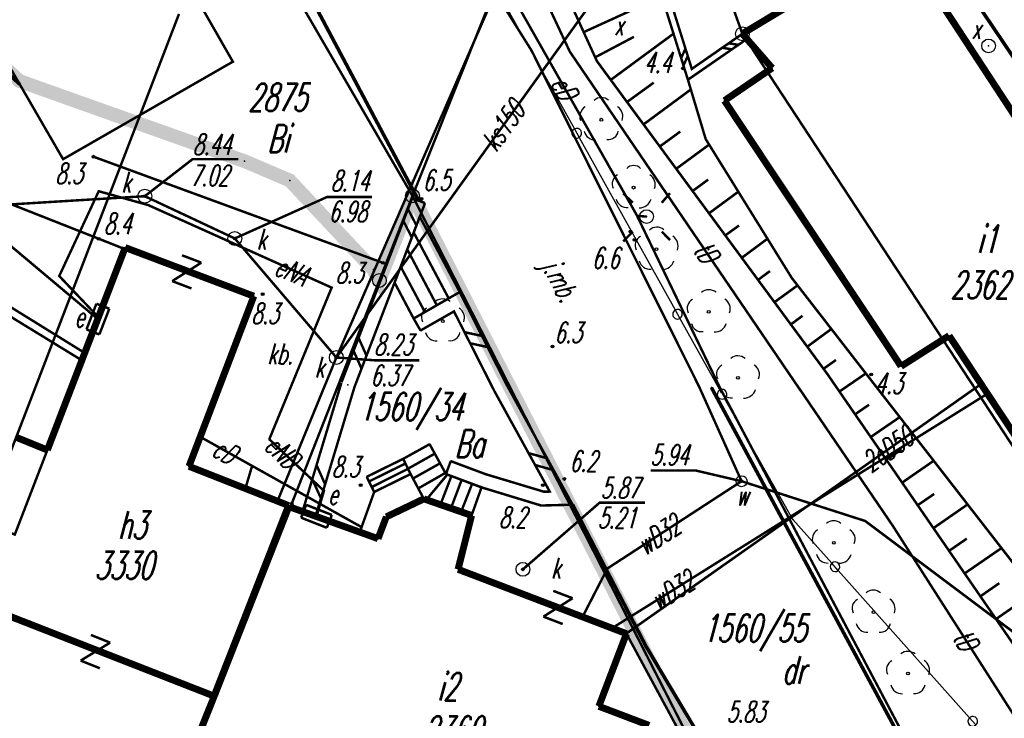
# Model space of a CAD drawing. Extents: x 6425777 to 6426103, y 6050596 to 6051176.
# Tile 9 of 72: x 6425856 to 6425892, y 6050733 to 6050758. Entities that reach past the tile are written whole.
import ezdxf

# ---------------------------------------------------------------- set-up
doc = ezdxf.new("R2010")
doc.units = 0
doc.header["$MEASUREMENT"] = 0
for name, pattern in [('BUR', [3, 2, -1]), ('GUZ', [1.5, 1, -0.5]), ('KOR', [4, 3, -1]), ('WRU', [1.5, 1, -0.5])]:
    doc.linetypes.add(name, pattern=pattern)
doc.layers.get('0').update_dxf_attribs({"linetype": 'CONTINUOUS'})
for name, color, linetype in [('202_punkt_graniczny', 7, 'CONTINUOUS'), ('203_punkt_graniczny', 7, 'CONTINUOUS'), ('210_oznaczenie_konturu_uzytku_gruntowego', 96, 'CONTINUOUS'), ('211_numer_dzialki_ewidencyjnej', 7, 'CONTINUOUS'), ('218_kontur_uzytku_gruntowego', 96, 'GUZ'), ('219_dzialka_ewidencyjna', 7, 'CONTINUOUS'), ('312_budynek_ewidencyjny', 7, 'CONTINUOUS'), ('312_oznaczenie_budynku_ewidencyjnego', 7, 'CONTINUOUS'), ('312_oznaczenie_budynku_ewidencyjnego_Atr124', 7, 'CONTINUOUS'), ('320_blok___kondygnacja_nadziemna', 7, 'CONTINUOUS'), ('346_Wiata__taras_odkryty_na_podporach___obrys', 7, 'WRU'), ('352_schody', 7, 'CONTINUOUS'), ('360_Fundament_obrys', 7, 'CONTINUOUS'), ('423_Schody_przy_drogach__chodnikach', 7, 'CONTINUOUS'), ('450_Sciana_oporowa_symb__krawedz', 7, 'CONTINUOUS'), ('450_Sciana_oporowa_symb__osiowy', 7, 'CONTINUOUS'), ('510_Podpora_jednoslupowa_symb__SEPOW', 7, 'CONTINUOUS'), ('820_Skarpa_nieumocniona', 7, 'CONTINUOUS'), ('823_Szczyt_skarpy_nieumocninej', 7, 'WRU'), ('824_Podnoze_skarpy_nieumocninej', 7, 'WRU'), ('991_Przehaczenie', 7, 'CONTINUOUS'), ('drzewo_lisciaste__punkt_', 96, 'CONTINUOUS'), ('GEO_KOM_kraweznik', 7, 'CONTINUOUS'), ('GEO_KOM_obszar_utwardzony', 7, 'KOR'), ('GEO_KOM_opis_nawierzchni', 7, 'CONTINUOUS'), ('GEO_KOM_sciana_oporowa', 7, 'CONTINUOUS'), ('GEO_KOM_szafa_elektroenergetyczna', 1, 'CONTINUOUS'), ('Granica_portu_morskiego', 141, 'BUR'), ('jezdnia__powierzchnia_', 7, 'KOR'), ('kraweznik__linia_', 7, 'CONTINUOUS'), ('latarnia__punkt_', 7, 'CONTINUOUS'), ('ogrodzenie_trwale__linia_', 7, 'CONTINUOUS'), ('przewod_cieplowniczy__linia_', 212, 'CONTINUOUS'), ('przewod_cieplowniczy__linia__Atr1', 212, 'CONTINUOUS'), ('przewod_elektroenergetyczny__linia_', 1, 'CONTINUOUS'), ('przewod_elektroenergetyczny__linia__Atr1', 1, 'CONTINUOUS'), ('przewod_kanalizacyjny__linia_', 36, 'CONTINUOUS'), ('przewod_kanalizacyjny__linia__Atr1', 36, 'CONTINUOUS'), ('przewod_niezidentyfikowany__linia_', 7, 'CONTINUOUS'), ('przewod_telekomunikacyjny__linia_', 30, 'CONTINUOUS'), ('przewod_telekomunikacyjny__linia__Atr1', 30, 'CONTINUOUS'), ('przewod_wodociagowy__linia_', 5, 'CONTINUOUS'), ('przewod_wodociagowy__linia__Atr1', 5, 'CONTINUOUS'), ('punkt_o_okreslonej_wysokosci__siec_kanalizacyjna_', 36, 'CONTINUOUS'), ('punkt_o_okreslonej_wysokosci__siec_kanalizacyjna__Atr2', 36, 'CONTINUOUS'), ('punkt_o_okreslonej_wysokosci__siec_kanalizacyjna__Atr3', 36, 'CONTINUOUS'), ('punkt_o_okreslonej_wysokosci__siec_wodociagowa_', 5, 'CONTINUOUS'), ('punkt_o_okreslonej_wysokosci__siec_wodociagowa__Atr2', 5, 'CONTINUOUS'), ('punkt_wysokosciowy_naturalny', 7, 'CONTINUOUS'), ('punkt_wysokosciowy_naturalny_Atr2', 7, 'CONTINUOUS'), ('szafa_elektroenergetyczna__punkt_', 1, 'CONTINUOUS'), ('wlaz___siec_niezidentyfikowana__powierzchnia__Atr17', 7, 'CONTINUOUS'), ('wlaz_okragly___siec_kanalizacyjna__punkt_', 7, 'CONTINUOUS'), ('wlaz_okragly___siec_kanalizacyjna__punkt__Atr17', 7, 'CONTINUOUS'), ('wlaz_okragly___siec_niezidentyfikowana__punkt_', 7, 'CONTINUOUS'), ('wlaz_okragly___siec_niezidentyfikowana__punkt__Atr17', 7, 'CONTINUOUS'), ('zasuwa___siec_wodociagowa__punkt_', 5, 'CONTINUOUS'), ('zasuwa___siec_wodociagowa__punkt__Atr17', 5, 'CONTINUOUS')]:
    doc.layers.add(name, color=color, linetype=linetype)
doc.styles.get("Standard").update_dxf_attribs({"font": 'simplex.shx', "width": 0.85})

# ---------------------------------------------------------------- blocks, each defined once
blk = doc.blocks.new('202')
at = {"color": 0, "linetype": 'Continuous'}
blk.add_circle((0, 0), 0.5, dxfattribs=at)
blk = doc.blocks.new('203')
at = {"color": 0, "linetype": 'Continuous'}
blk.add_circle((0, 0), 0.1, dxfattribs=at)
blk = doc.blocks.new('801')
at = {"color": 0, "linetype": 'Continuous'}
blk.add_circle((0, 0), 0.1, dxfattribs=at)

msp = doc.modelspace()

# ---------------------------------------------------------------- linework, layer by layer
at = {"color": 7}
msp.add_point((6425882.67, 6050757.42), dxfattribs=at)
for p in [(6425882.83, 6050757.23), (6425891.59, 6050756.98), (6425875.04, 6050756.8), (6425876.42, 6050756.77), (6425864.21, 6050756.41), (6425877.4, 6050756.43), (6425880.51, 6050756.17), (6425883.75, 6050756.18), (6425880.838, 6050756.149), (6425856.49, 6050755.59), (6425880.697, 6050755.756), (6425882.02, 6050755), (6425857.26, 6050754.26), (6425881.34, 6050753.61), (6425859.16, 6050752.97), (6425858.06, 6050752.88), (6425864.63, 6050752.81), (6425866.27, 6050752.11), (6425859.35, 6050751.72), (6425861.02, 6050751.54), (6425870.72, 6050751.55), (6425861.14, 6050751.22), (6425870.94, 6050751.38), (6425871.04, 6050751.44), (6425878.84, 6050750.86), (6425878.85, 6050750.83), (6425870.98, 6050750.8), (6425879.2, 6050750.8), (6425878.62, 6050750.26), (6425859.35, 6050750), (6425864.28, 6050750.01), (6425878.76, 6050749.96), (6425860.28, 6050749.63), (6425860.31, 6050749.68), (6425869.64, 6050749.13), (6425869.3, 6050748.88), (6425857.92, 6050748.65), (6425869.52, 6050748.49), (6425869.52, 6050748.49), (6425870.07, 6050748.41), (6425884.46, 6050748.58), (6425865.29, 6050747.99), (6425867.79, 6050748.23), (6425872.43, 6050748.07), (6425864.97, 6050747.92), (6425859.25, 6050747.25), (6425872.221, 6050747.369), (6425859.32, 6050747.09), (6425870.76, 6050747.11), (6425871.009, 6050746.677), (6425890.16, 6050746.49), (6425858.85, 6050745.86), (6425875.79, 6050746.1), (6425858.75, 6050745.59), (6425867.96, 6050745.7), (6425887.06, 6050745.23), (6425888.42, 6050745.38), (6425885.75, 6050745.1), (6425887.34, 6050745.08), (6425868.38, 6050744.71), (6425873.674, 6050744.505), (6425873.682, 6050744.489), (6425874.12, 6050744.73), (6425881.1, 6050744.65), (6425881.55, 6050744.61), (6425881.86, 6050744.6), (6425881.9, 6050744.43), (6425884.73, 6050744.58), (6425884.76, 6050744.53), (6425891.32, 6050744.74), (6425891.55, 6050744.39), (6425863.04, 6050742.82), (6425865.53, 6050742.74), (6425857.49, 6050742.35), (6425871.34, 6050742.56), (6425870.38, 6050742.03), (6425872.105, 6050741.948), (6425862.62, 6050741.76), (6425864.91, 6050741.78), (6425869.06, 6050741.38), (6425870.65, 6050741.48), (6425871.93, 6050741.48), (6425873.371, 6050741.474), (6425876.22, 6050741.3), (6425882.64, 6050741.22), (6425864.65, 6050740.91), (6425867.51, 6050740.87), (6425868.84, 6050741.08), (6425869.33, 6050740.83), (6425873.21, 6050741), (6425873.22, 6050741), (6425875.44, 6050741.08), (6425875.484, 6050740.839), (6425875.691, 6050740.845), (6425871.13, 6050740.58), (6425865.81, 6050740.46), (6425866.23, 6050740.34), (6425866.24, 6050740.3), (6425866.34, 6050740.4), (6425875.38, 6050740.34), (6425876.52, 6050740.37), (6425866.97, 6050740.04), (6425867.24, 6050739.95), (6425867.24, 6050739.94), (6425869.77, 6050739.93), (6425872.86, 6050739.98), (6425884.5, 6050739.83), (6425887.12, 6050739.78), (6425868.87, 6050739.56), (6425888.11, 6050739.62), (6425868.81, 6050739.38), (6425869.47, 6050739.14), (6425872.37, 6050738.03), (6425874.72, 6050738.03), (6425877.78, 6050738.06), (6425876.88, 6050736.31), (6425877.95, 6050735.9), (6425878.46, 6050735.7), (6425878.47, 6050735.7), (6425879.18, 6050735.24), (6425863.5, 6050733.35), (6425863.53, 6050733.44), (6425877.47, 6050733.07)]:
    msp.add_point(p)
at = {"layer": '202_punkt_graniczny', "color": 7}
for p in [(6425882.67, 6050757.42), (6425870.72, 6050751.55), (6425869.52, 6050748.49)]:
    msp.add_point(p, dxfattribs=at)
at = {"layer": '203_punkt_graniczny', "color": 7}
msp.add_point((6425866.34, 6050740.4), dxfattribs=at)
at = {"layer": '218_kontur_uzytku_gruntowego', "linetype": 'GUZ', "const_width": 0.09}
for points in [[(6425880.37, 6050763.83), (6425882.67, 6050757.42)], [(6425864.88, 6050761.6), (6425870.72, 6050751.55)], [(6425873.93, 6050759.59), (6425870.72, 6050751.55)], [(6425882.67, 6050757.42), (6425896.22, 6050736.77)], [(6425870.72, 6050751.55), (6425869.52, 6050748.49)], [(6425887.22, 6050719.19), (6425870.72, 6050751.55)], [(6425869.52, 6050748.49), (6425866.34, 6050740.4)], [(6425866.34, 6050740.4), (6425862.49, 6050730.83)]]:
    msp.add_lwpolyline(points, dxfattribs=at)
at = {"layer": '219_dzialka_ewidencyjna', "linetype": 'Continuous', "const_width": 0.09}
for points in [[(6425882.67, 6050757.42), (6425880.37, 6050763.83)], [(6425870.72, 6050751.55), (6425864.88, 6050761.6)], [(6425873.93, 6050759.59), (6425870.72, 6050751.55)], [(6425856.36, 6050742.81), (6425862.26, 6050758.14)], [(6425896.22, 6050736.77), (6425882.67, 6050757.42)], [(6425870.72, 6050751.55), (6425869.52, 6050748.49)], [(6425887.22, 6050719.19), (6425870.72, 6050751.55)], [(6425869.52, 6050748.49), (6425866.34, 6050740.4)], [(6425866.34, 6050740.4), (6425862.49, 6050730.83)]]:
    msp.add_lwpolyline(points, dxfattribs=at)
at = {"layer": '312_budynek_ewidencyjny', "linetype": 'Continuous', "const_width": 0.25}
for points in [[(6425882.67, 6050757.42), (6425888.35, 6050760.84)], [(6425888.35, 6050760.84), (6425901.5, 6050740.77)], [(6425883.75, 6050756.18), (6425882.67, 6050757.42)], [(6425882.02, 6050755), (6425883.75, 6050756.18)], [(6425888.42, 6050745.38), (6425882.02, 6050755)], [(6425857.49, 6050742.35), (6425860.31, 6050749.68)], [(6425860.31, 6050749.68), (6425864.97, 6050747.92)], [(6425864.97, 6050747.92), (6425862.62, 6050741.76)], [(6425890.16, 6050746.49), (6425888.42, 6050745.38)], [(6425896.34, 6050737.14), (6425890.16, 6050746.49)], [(6425856.36, 6050742.81), (6425857.49, 6050742.35)], [(6425862.62, 6050741.76), (6425866.23, 6050740.34)], [(6425869.77, 6050739.93), (6425871.13, 6050740.58)], [(6425871.13, 6050740.58), (6425872.86, 6050739.98)], [(6425863.5, 6050733.35), (6425866.24, 6050740.3)], [(6425866.23, 6050740.34), (6425863.53, 6050733.44)], [(6425866.24, 6050740.3), (6425869.47, 6050739.14)], [(6425869.47, 6050739.14), (6425869.77, 6050739.93)], [(6425872.86, 6050739.98), (6425872.37, 6050738.03)], [(6425872.37, 6050738.03), (6425878.47, 6050735.7)], [(6425863.53, 6050733.44), (6425855.85, 6050736.44)], [(6425878.47, 6050735.7), (6425877.47, 6050733.07)], [(6425862.49, 6050730.83), (6425863.5, 6050733.35)], [(6425877.47, 6050733.07), (6425879.29, 6050732.38)]]:
    msp.add_lwpolyline(points, dxfattribs=at)
at = {"layer": '320_blok___kondygnacja_nadziemna', "linetype": 'Continuous', "const_width": 0.09}
msp.add_lwpolyline([(6425856.36, 6050742.81), (6425857.49, 6050742.35), (6425856.31, 6050739.29), (6425855.17, 6050739.73)], close=True, dxfattribs=at)
at = {"layer": '346_Wiata__taras_odkryty_na_podporach___obrys', "linetype": 'WRU', "const_width": 0.09}
msp.add_lwpolyline([(6425878.47, 6050735.7), (6425882.74, 6050727.8), (6425882.44, 6050726.71)], dxfattribs=at)
at = {"layer": '352_schody', "linetype": 'Continuous', "const_width": 0.09}
for points in [[(6425871.34, 6050742.56), (6425870.38, 6050742.03)], [(6425870.55, 6050741.67), (6425871.53, 6050742.22)], [(6425871.93, 6050741.48), (6425871.34, 6050742.56)], [(6425870.38, 6050742.03), (6425869.06, 6050741.38)], [(6425869.14, 6050741.21), (6425870.46, 6050741.86)], [(6425870.65, 6050741.48), (6425870.38, 6050742.03)], [(6425870.74, 6050741.32), (6425871.72, 6050741.87)], [(6425869.24, 6050741.01), (6425870.56, 6050741.67)], [(6425870.93, 6050740.96), (6425871.91, 6050741.52)], [(6425869.06, 6050741.38), (6425869.33, 6050740.83)], [(6425869.33, 6050740.83), (6425870.65, 6050741.48)], [(6425870.65, 6050741.48), (6425871.13, 6050740.58)], [(6425871.22, 6050740.55), (6425871.98, 6050741.46)], [(6425871.73, 6050740.37), (6425872.13, 6050741.41)], [(6425873.22, 6050741), (6425871.93, 6050741.48)], [(6425872.11, 6050740.24), (6425872.5, 6050741.27)], [(6425868.81, 6050739.38), (6425869.33, 6050740.83)], [(6425872.48, 6050740.11), (6425872.88, 6050741.13)], [(6425872.86, 6050739.98), (6425873.22, 6050741)], [(6425871.13, 6050740.58), (6425872.86, 6050739.98)]]:
    msp.add_lwpolyline(points, dxfattribs=at)
at = {"layer": '360_Fundament_obrys', "linetype": 'Continuous', "const_width": 0.09}
msp.add_lwpolyline([(6425855.05, 6050758.07), (6425856.76, 6050759.03), (6425861.26, 6050761.57), (6425862.86, 6050758.77), (6425864.21, 6050756.41), (6425858.06, 6050752.88), (6425857.26, 6050754.26), (6425856.49, 6050755.59)], close=True, dxfattribs=at)
at = {"layer": '423_Schody_przy_drogach__chodnikach', "linetype": 'Continuous', "const_width": 0.09}
for points in [[(6425870.07, 6050748.41), (6425870.98, 6050750.8)], [(6425870.98, 6050750.8), (6425872.43, 6050748.07)], [(6425870.76, 6050750.23), (6425872.03, 6050747.84)], [(6425870.53, 6050749.61), (6425871.6, 6050747.59)], [(6425870.29, 6050748.99), (6425871.17, 6050747.34)], [(6425870.76, 6050747.11), (6425870.07, 6050748.41)], [(6425872.43, 6050748.07), (6425870.76, 6050747.11)]]:
    msp.add_lwpolyline(points, dxfattribs=at)
at = {"layer": '450_Sciana_oporowa_symb__krawedz', "linetype": 'Continuous', "const_width": 0.09}
for points in [[(6425870.76, 6050747.11), (6425872.43, 6050748.07), (6425874.12, 6050744.73)], [(6425871.009, 6050746.677), (6425872.221, 6050747.369), (6425873.674, 6050744.505)], [(6425870.76, 6050747.11), (6425871.009, 6050746.677)], [(6425872.603, 6050746.616), (6425873.235, 6050746.48)], [(6425872.806, 6050746.215), (6425873.438, 6050746.077)], [(6425874.12, 6050744.73), (6425876.52, 6050740.37), (6425875.38, 6050740.34), (6425873.21, 6050741), (6425871.93, 6050741.48)], [(6425873.682, 6050744.489), (6425875.691, 6050740.845), (6425875.484, 6050740.839), (6425873.371, 6050741.474), (6425872.105, 6050741.948)], [(6425874.922, 6050742.238), (6425875.595, 6050742.05)], [(6425872.105, 6050741.948), (6425871.93, 6050741.48)], [(6425875.16, 6050741.806), (6425875.83, 6050741.623)]]:
    msp.add_lwpolyline(points, dxfattribs=at)
at = {"layer": '450_Sciana_oporowa_symb__osiowy', "linetype": 'Continuous', "const_width": 0.09}
for points in [[(6425868.146, 6050744.799), (6425870.707, 6050751.469)], [(6425868.613, 6050744.621), (6425871.173, 6050751.291)], [(6425870.707, 6050751.469), (6425871.173, 6050751.291)], [(6425870.555, 6050751.074), (6425870.862, 6050750.48)], [(6425870.39, 6050750.644), (6425870.695, 6050750.044)], [(6425868.765, 6050746.412), (6425869.052, 6050745.764)], [(6425868.584, 6050745.941), (6425868.873, 6050745.296)], [(6425866.731, 6050740.112), (6425868.141, 6050744.782)], [(6425867.209, 6050739.968), (6425868.619, 6050744.638)], [(6425867.242, 6050741.805), (6425867.553, 6050741.106)], [(6425867.087, 6050741.291), (6425867.401, 6050740.603)], [(6425866.731, 6050740.112), (6425867.209, 6050739.968)]]:
    msp.add_lwpolyline(points, dxfattribs=at)
at = {"layer": '510_Podpora_jednoslupowa_symb__SEPOW', "linetype": 'Continuous'}
msp.add_circle((6425879.2, 6050750.8), 0.25, dxfattribs=at)
at = {"layer": '510_Podpora_jednoslupowa_symb__SEPOW', "color": 7}
msp.add_point((6425879.2, 6050750.8), dxfattribs=at)
at = {"layer": '820_Skarpa_nieumocniona', "linetype": 'Continuous', "const_width": 0.09}
for points in [[(6425876.92, 6050757.48), (6425879.753, 6050758.771)], [(6425877.34, 6050756.57), (6425878.74, 6050757.31)], [(6425877.9, 6050755.75), (6425880.175, 6050757.423)], [(6425878.49, 6050754.95), (6425879.456, 6050755.65)], [(6425879.09, 6050754.14), (6425880.803, 6050755.404)], [(6425879.68, 6050753.34), (6425880.42, 6050753.88)], [(6425880.27, 6050752.53), (6425881.47, 6050753.41)], [(6425880.87, 6050751.73), (6425881.43, 6050752.14)], [(6425881.46, 6050750.92), (6425882.52, 6050751.7)], [(6425882.05, 6050750.12), (6425882.55, 6050750.48)], [(6425882.65, 6050749.31), (6425883.58, 6050750)], [(6425883.24, 6050748.51), (6425883.67, 6050748.83)], [(6425883.83, 6050747.7), (6425884.67, 6050748.31)], [(6425884.43, 6050746.9), (6425884.85, 6050747.21)], [(6425885.02, 6050746.09), (6425885.89, 6050746.73)], [(6425885.61, 6050745.29), (6425886.06, 6050745.61)], [(6425886.19, 6050744.47), (6425887.14, 6050745.12)], [(6425886.75, 6050743.64), (6425887.26, 6050743.99)], [(6425887.32, 6050742.82), (6425888.37, 6050743.54)], [(6425887.89, 6050742), (6425888.44, 6050742.37)], [(6425888.46, 6050741.17), (6425889.6, 6050741.96)], [(6425889.02, 6050740.35), (6425889.62, 6050740.76)], [(6425889.59, 6050739.52), (6425890.83, 6050740.38)], [(6425890.16, 6050738.7), (6425890.8, 6050739.14)], [(6425890.72, 6050737.88), (6425892.06, 6050738.8)], [(6425891.29, 6050737.05), (6425891.98, 6050737.53)], [(6425891.86, 6050736.23), (6425893.29, 6050737.22)]]:
    msp.add_lwpolyline(points, dxfattribs=at)
at = {"layer": '823_Szczyt_skarpy_nieumocninej', "linetype": 'WRU', "const_width": 0.09}
msp.add_lwpolyline([(6425904.25, 6050720.94), (6425904.21, 6050723.44), (6425903.43, 6050724.86), (6425897.81, 6050730.58), (6425894.05, 6050733.05), (6425885.75, 6050745.1), (6425877.4, 6050756.43), (6425872.61, 6050766.93)], dxfattribs=at)
at = {"layer": '824_Podnoze_skarpy_nieumocninej', "linetype": 'WRU', "const_width": 0.09}
msp.add_lwpolyline([(6425904.25, 6050720.94), (6425905, 6050723.64), (6425904.52, 6050725.69), (6425899, 6050731.71), (6425894.95, 6050735.08), (6425887.06, 6050745.23), (6425884.46, 6050748.58), (6425881.34, 6050753.61), (6425880.697, 6050755.756), (6425877.409, 6050766.251), (6425875.758, 6050765.691), (6425875.296, 6050767.056), (6425876.816, 6050767.57), (6425875.89, 6050770.23), (6425875.15, 6050770.34), (6425870.88, 6050780.51), (6425870.33, 6050782.96)], dxfattribs=at)
at = {"layer": '991_Przehaczenie', "linetype": 'Continuous', "const_width": 0.09}
for points in [[(6425862.368, 6050749.401), (6425863.068, 6050749.134)], [(6425862.012, 6050748.466), (6425863.068, 6050749.134)], [(6425862.012, 6050748.466), (6425862.712, 6050748.199)], [(6425875.818, 6050737.251), (6425876.519, 6050736.983)], [(6425875.461, 6050736.317), (6425876.519, 6050736.983)], [(6425875.461, 6050736.317), (6425876.162, 6050736.049)], [(6425859.067, 6050735.653), (6425859.764, 6050735.375)], [(6425858.696, 6050734.725), (6425859.764, 6050735.375)], [(6425858.696, 6050734.725), (6425859.393, 6050734.447)]]:
    msp.add_lwpolyline(points, dxfattribs=at)
at = {"layer": 'drzewo_lisciaste__punkt_', "linetype": 'Continuous'}
for centre in [(6425877.56, 6050754.31), (6425878.73, 6050751.85), (6425879.56, 6050749.62), (6425881.45, 6050747.35), (6425871.82, 6050747.02), (6425882.51, 6050744.96), (6425885.98, 6050738.99), (6425887.42, 6050736.48), (6425888.67, 6050734.26)]:
    msp.add_circle(centre, 0.05, dxfattribs=at)
for centre, radius, start, end in [((6425877.564, 6050754.722), 0.388, 48.5688, 132.2279), ((6425877.207, 6050754.423), 0.429, 123.6438, 199.6826), ((6425877.921, 6050754.429), 0.419, 339.0715, 56.819), ((6425877.357, 6050754.009), 0.438, 195.2461, 270.24), ((6425877.813, 6050753.953), 0.363, 261.9182, 350.9824), ((6425878.731, 6050752.302), 0.348, 43.9967, 136.2439), ((6425878.332, 6050751.989), 0.378, 120.0723, 205.5923), ((6425879.11, 6050751.961), 0.404, 339.1588, 59.6414), ((6425878.502, 6050751.543), 0.418, 195.2519, 273.7048), ((6425878.946, 6050751.552), 0.432, 267.9978, 343.9574), ((6425879.569, 6050750.044), 0.376, 47.9477, 134.0797), ((6425879.142, 6050749.768), 0.356, 118.0516, 208.1641), ((6425879.922, 6050749.733), 0.42, 339.7705, 57.4001), ((6425879.333, 6050749.304), 0.411, 194.0537, 273.7105), ((6425879.769, 6050749.323), 0.437, 268.8938, 344.099), ((6425881.455, 6050747.705), 0.445, 53.6584, 127.4205), ((6425871.816, 6050747.383), 0.437, 52.1257, 127.0805), ((6425881.037, 6050747.477), 0.368, 117.2975, 204.8914), ((6425881.814, 6050747.463), 0.418, 339.6951, 57.6257), ((6425871.426, 6050747.157), 0.383, 120.5696, 205.1431), ((6425872.201, 6050747.135), 0.402, 338.5957, 59.521), ((6425881.194, 6050747.011), 0.376, 191.7664, 278.0911), ((6425881.683, 6050747.041), 0.414, 265.6418, 344.7845), ((6425871.575, 6050746.699), 0.397, 193.9943, 276.232), ((6425872.079, 6050746.67), 0.365, 261.1925, 349.7832), ((6425882.503, 6050745.367), 0.394, 47.8787, 130.5573), ((6425882.094, 6050745.097), 0.361, 117.5148, 206.4908), ((6425882.889, 6050745.084), 0.401, 337.4874, 58.5587), ((6425882.278, 6050744.638), 0.404, 193.4614, 274.3833), ((6425882.72, 6050744.67), 0.442, 268.8259, 343.2167), ((6425885.975, 6050739.399), 0.391, 47.9209, 131.0364), ((6425885.602, 6050739.124), 0.399, 122.2383, 203.7413), ((6425886.37, 6050739.12), 0.389, 336.1304, 59.5074), ((6425885.767, 6050738.687), 0.43, 195.2343, 271.6385), ((6425886.182, 6050738.701), 0.448, 269.9233, 343.3339), ((6425887.412, 6050736.899), 0.381, 46.5992, 131.6648), ((6425887, 6050736.616), 0.358, 117.0052, 206.6773), ((6425887.75, 6050736.588), 0.452, 341.853, 54.2502), ((6425887.188, 6050736.168), 0.412, 194.7881, 274.2914), ((6425887.648, 6050736.145), 0.395, 266.0001, 348.5272), ((6425888.669, 6050734.641), 0.419, 50.9402, 128.9121), ((6425888.276, 6050734.385), 0.386, 119.649, 203.5365), ((6425889.028, 6050734.37), 0.425, 340.3876, 57.1617), ((6425888.462, 6050733.955), 0.431, 194.8873, 270.991), ((6425888.903, 6050733.931), 0.397, 265.3427, 347.4993)]:
    msp.add_arc(centre, radius, start, end, dxfattribs=at)
at = {"layer": 'GEO_KOM_kraweznik', "linetype": 'Continuous', "const_width": 0.13}
for points in [[(6425875.91, 6050770.17), (6425880.01, 6050778.59), (6425881.35, 6050776.04), (6425886.61, 6050766.41), (6425890.97, 6050758.82), (6425896.17, 6050751.11), (6425904.284, 6050740.315), (6425911.904, 6050731.779), (6425921.007, 6050722.752), (6425925.716, 6050718.479), (6425929.57, 6050715.46)], [(6425879.18, 6050735.24), (6425876.52, 6050740.37)]]:
    msp.add_lwpolyline(points, dxfattribs=at)
at = {"layer": 'GEO_KOM_obszar_utwardzony', "linetype": 'KOR', "const_width": 0.09}
for points in [[(6425906.171, 6050724.943), (6425896.34, 6050737.14), (6425901.5, 6050740.77), (6425888.35, 6050760.84), (6425882.67, 6050757.42), (6425880.838, 6050756.149), (6425878.225, 6050764.487), (6425879.789, 6050765.048), (6425879.439, 6050766.024), (6425878.653, 6050768.193), (6425877.687, 6050767.865), (6425876.816, 6050767.57), (6425875.91, 6050770.17), (6425880.01, 6050778.59), (6425881.35, 6050776.04), (6425886.61, 6050766.41), (6425890.97, 6050758.82), (6425896.17, 6050751.11), (6425904.284, 6050740.315), (6425911.904, 6050731.779)], [(6425929.57, 6050715.46), (6425925.716, 6050718.479), (6425921.007, 6050722.752), (6425911.904, 6050731.779), (6425904.284, 6050740.315), (6425896.17, 6050751.11), (6425890.97, 6050758.82), (6425886.61, 6050766.41), (6425889.66, 6050768.2), (6425894, 6050760.68), (6425899.14, 6050753.05), (6425907.273, 6050742.258), (6425914.778, 6050733.883), (6425923.49, 6050725.31), (6425930.806, 6050718.51)]]:
    msp.add_lwpolyline(points, dxfattribs=at)
at = {"layer": 'GEO_KOM_sciana_oporowa', "linetype": 'Continuous', "const_width": 0.09}
msp.add_lwpolyline([(6425882.67, 6050757.42), (6425882.83, 6050757.23), (6425880.697, 6050755.756), (6425877.409, 6050766.251), (6425877.647, 6050766.332), (6425880.838, 6050756.149)], close=True, dxfattribs=at)
for points in [[(6425880.838, 6050756.149), (6425882.67, 6050757.42)], [(6425880.61, 6050756.877), (6425880.45, 6050756.545)], [(6425881.942, 6050756.915), (6425882.29, 6050756.857)], [(6425882.172, 6050757.075), (6425882.529, 6050757.022)], [(6425880.693, 6050756.612), (6425880.535, 6050756.275)]]:
    msp.add_lwpolyline(points, dxfattribs=at)
at = {"layer": 'Granica_portu_morskiego', "linetype": 'BUR', "const_width": 0.5}
msp.add_lwpolyline([(6426002.28, 6050673.46), (6425992.7, 6050678.85), (6425958.14, 6050698.28), (6425954.42, 6050692.34), (6425933.72, 6050700.62), (6425887.22, 6050719.19), (6425870.72, 6050751.55), (6425869.52, 6050748.49), (6425869.3, 6050748.88), (6425866.27, 6050752.11), (6425864.63, 6050752.81), (6425856.48, 6050755.71), (6425855.02, 6050757.05), (6425848.58, 6050765.58), (6425847.15, 6050766.98), (6425845.38, 6050768), (6425842.66, 6050768.45), (6425841.64, 6050768.34), (6425840.39, 6050767.98), (6425838.9, 6050767.22), (6425838.02, 6050766.38), (6425836.74, 6050764.69), (6425836.623, 6050764.501)], dxfattribs=at)
at = {"layer": 'jezdnia__powierzchnia_', "linetype": 'KOR', "const_width": 0.09}
for points in [[(6425859.16, 6050752.97), (6425869.64, 6050749.13)], [(6425860.28, 6050749.63), (6425859.35, 6050750), (6425853.59, 6050752.27), (6425851.19, 6050746.24), (6425850.76, 6050745.15)]]:
    msp.add_lwpolyline(points, dxfattribs=at)
at = {"layer": 'kraweznik__linia_', "linetype": 'Continuous', "const_width": 0.13}
for points in [[(6425861.56, 6050766.73), (6425863.96, 6050764.14), (6425866.86, 6050759.06), (6425870.94, 6050751.38)], [(6425855.12, 6050757.03), (6425855.64, 6050756.39), (6425856.49, 6050755.59)], [(6425881.55, 6050744.61), (6425889.49, 6050729.89)], [(6425879.18, 6050735.24), (6425883.9, 6050727.31)]]:
    msp.add_lwpolyline(points, dxfattribs=at)
at = {"layer": 'latarnia__punkt_', "linetype": 'Continuous', "const_width": 0.09}
for points in [[(6425878.349, 6050751.646), (6425878.699, 6050751.301)], [(6425880.047, 6050751.648), (6425879.75, 6050751.303)], [(6425878.699, 6050750.255), (6425878.352, 6050749.902)], [(6425879.753, 6050750.255), (6425880.05, 6050749.95)]]:
    msp.add_lwpolyline(points, dxfattribs=at)
at = {"layer": 'latarnia__punkt_', "color": 7}
msp.add_point((6425879.2, 6050750.8), dxfattribs=at)
at = {"layer": 'ogrodzenie_trwale__linia_', "linetype": 'Continuous'}
for points in [[(6425873.78, 6050759.01), (6425876.585, 6050753.973), (6425876.585, 6050753.973, 1), (6425876.756, 6050753.667, 1), (6425876.585, 6050753.973), (6425876.756, 6050753.667), (6425880.235, 6050747.42), (6425880.235, 6050747.42, 1), (6425880.405, 6050747.115, 1), (6425880.235, 6050747.42), (6425880.405, 6050747.115), (6425881.9, 6050744.43)], [(6425891.134, 6050732.396, 1), (6425890.901, 6050732.657, 1), (6425891.134, 6050732.396), (6425890.901, 6050732.657), (6425886.141, 6050737.992), (6425886.141, 6050737.992, 1), (6425885.908, 6050738.253, 1), (6425886.141, 6050737.992), (6425885.908, 6050738.253), (6425884.5, 6050739.83), (6425884.5, 6050739.83), (6425882.022, 6050744.214), (6425882.022, 6050744.214, 1), (6425881.85, 6050744.519, 1), (6425882.022, 6050744.214)]]:
    msp.add_lwpolyline(points, format="xyb", dxfattribs=at)
at = {"layer": 'przewod_cieplowniczy__linia_', "linetype": 'Continuous', "const_width": 0.09}
for points in [[(6425878.46, 6050735.7), (6425891.32, 6050744.74)], [(6425863.04, 6050742.82), (6425868.87, 6050739.56)], [(6425864.91, 6050741.78), (6425864.65, 6050740.91)]]:
    msp.add_lwpolyline(points, dxfattribs=at)
at = {"layer": 'przewod_elektroenergetyczny__linia_', "linetype": 'Continuous', "const_width": 0.09}
for points in [[(6425869.59, 6050768.76), (6425868.81, 6050768.55), (6425874.14, 6050759.14), (6425878.84, 6050750.86), (6425881.86, 6050744.6), (6425889.34, 6050730.46), (6425893.73, 6050727.46)], [(6425859.32, 6050747.09), (6425853.16, 6050752.26), (6425843.8, 6050756.46), (6425840.96, 6050757.84), (6425840.611, 6050757.372)], [(6425859.25, 6050747.25), (6425857.92, 6050748.65), (6425859.35, 6050751.72), (6425861.14, 6050751.22), (6425867.79, 6050748.23), (6425865.53, 6050742.74)], [(6425878.85, 6050750.83), (6425879.2, 6050750.8)], [(6425865.53, 6050742.74), (6425867.51, 6050740.87), (6425867.24, 6050739.94)]]:
    msp.add_lwpolyline(points, dxfattribs=at)
at = {"layer": 'przewod_kanalizacyjny__linia_', "linetype": 'Continuous', "const_width": 0.09}
for points in [[(6425865.81, 6050740.46), (6425867.96, 6050745.7), (6425886.34, 6050787.84)], [(6425867.96, 6050745.7), (6425878, 6050759.65), (6425879.19, 6050768.15)], [(6425867.96, 6050745.7), (6425864.28, 6050750.01), (6425861.02, 6050751.54), (6425846, 6050750.62)]]:
    msp.add_lwpolyline(points, dxfattribs=at)
at = {"layer": 'przewod_niezidentyfikowany__linia_', "linetype": 'Continuous', "const_width": 0.09}
msp.add_lwpolyline([(6425840.913, 6050756.52), (6425858.75, 6050745.59)], dxfattribs=at)
at = {"layer": 'przewod_telekomunikacyjny__linia_', "linetype": 'Continuous', "const_width": 0.09}
for points in [[(6425884.76, 6050744.53), (6425876.42, 6050756.77), (6425871.94, 6050766.33), (6425864.64, 6050775.62), (6425857.27, 6050780.96), (6425855.52, 6050783.12), (6425854.44, 6050788.64), (6425854.7, 6050789.52)], [(6425926.35, 6050708.82), (6425909.76, 6050712.13), (6425906.71, 6050713.36), (6425893.19, 6050718.85), (6425890.78, 6050719.82), (6425884.81, 6050724.45), (6425893.15, 6050731.74), (6425888.11, 6050739.62), (6425884.73, 6050744.58)]]:
    msp.add_lwpolyline(points, dxfattribs=at)
at = {"layer": 'przewod_wodociagowy__linia_', "linetype": 'Continuous', "const_width": 0.09}
for points in [[(6425906.64, 6050725.15), (6425887.12, 6050739.78), (6425882.64, 6050741.22), (6425881.1, 6050744.65), (6425875.04, 6050756.8), (6425865.06, 6050772.67), (6425848.88, 6050785.4)], [(6425858.85, 6050745.86), (6425844.56, 6050754.71), (6425840.864, 6050756.947)], [(6425877.95, 6050735.9), (6425891.55, 6050744.39)], [(6425876.88, 6050736.31), (6425877.78, 6050738.06), (6425882.64, 6050741.22)]]:
    msp.add_lwpolyline(points, dxfattribs=at)
at = {"layer": 'punkt_o_okreslonej_wysokosci__siec_kanalizacyjna_', "color": 34}
for p in [(6425861.02, 6050751.54), (6425864.28, 6050750.01), (6425867.96, 6050745.7), (6425874.72, 6050738.03)]:
    msp.add_point(p, dxfattribs=at)
at = {"layer": 'punkt_o_okreslonej_wysokosci__siec_kanalizacyjna__Atr2', "linetype": 'Continuous', "const_width": 0.09}
for points in [[(6425861.02, 6050751.54), (6425862.75, 6050752.88), (6425864.41, 6050752.88)], [(6425864.28, 6050750.01), (6425867.62, 6050751.51), (6425869.25, 6050751.51)], [(6425867.96, 6050745.7), (6425869.345, 6050745.598), (6425870.963, 6050745.598)], [(6425874.72, 6050738.03), (6425877.497, 6050740.442), (6425879.148, 6050740.442)]]:
    msp.add_lwpolyline(points, dxfattribs=at)
at = {"layer": 'punkt_o_okreslonej_wysokosci__siec_wodociagowa_', "color": 5}
msp.add_point((6425882.64, 6050741.22), dxfattribs=at)
at = {"layer": 'punkt_o_okreslonej_wysokosci__siec_wodociagowa__Atr2', "linetype": 'Continuous', "const_width": 0.09}
msp.add_lwpolyline([(6425882.64, 6050741.22), (6425880.97, 6050741.61), (6425879.348, 6050741.61)], dxfattribs=at)
at = {"layer": 'punkt_wysokosciowy_naturalny', "color": 7}
for p in [(6425880.51, 6050756.17), (6425859.16, 6050752.97), (6425859.16, 6050752.97), (6425859.16, 6050752.97), (6425859.16, 6050752.97), (6425871.04, 6050751.44), (6425878.62, 6050750.26), (6425859.35, 6050750), (6425859.35, 6050750), (6425859.35, 6050750), (6425859.35, 6050750), (6425878.76, 6050749.96), (6425878.76, 6050749.96), (6425878.76, 6050749.96), (6425878.76, 6050749.96), (6425860.28, 6050749.63), (6425860.28, 6050749.63), (6425860.28, 6050749.63), (6425860.28, 6050749.63), (6425869.64, 6050749.13), (6425869.64, 6050749.13), (6425869.64, 6050749.13), (6425869.64, 6050749.13), (6425865.29, 6050747.99), (6425875.79, 6050746.1), (6425875.79, 6050746.1), (6425875.79, 6050746.1), (6425875.79, 6050746.1), (6425887.34, 6050745.08), (6425876.22, 6050741.3), (6425868.84, 6050741.08), (6425875.44, 6050741.08)]:
    msp.add_point(p, dxfattribs=at)
at = {"layer": 'szafa_elektroenergetyczna__punkt_', "linetype": 'Continuous', "const_width": 0.09}
for points in [[(6425858.906, 6050746.714), (6425859.267, 6050747.647)], [(6425859.734, 6050747.466), (6425859.267, 6050747.647)], [(6425859.373, 6050746.533), (6425859.734, 6050747.466)], [(6425859.373, 6050746.533), (6425858.906, 6050746.714)], [(6425866.683, 6050739.9), (6425866.866, 6050740.365)], [(6425866.866, 6050740.365), (6425867.797, 6050740)], [(6425866.683, 6050739.9), (6425867.614, 6050739.535)], [(6425867.614, 6050739.535), (6425867.797, 6050740)]]:
    msp.add_lwpolyline(points, dxfattribs=at)
at = {"layer": 'wlaz_okragly___siec_kanalizacyjna__punkt_', "linetype": 'Continuous'}
for centre in [(6425861.02, 6050751.54), (6425864.28, 6050750.01), (6425867.96, 6050745.7), (6425874.72, 6050738.03)]:
    msp.add_circle(centre, 0.25, dxfattribs=at)
at = {"layer": 'wlaz_okragly___siec_niezidentyfikowana__punkt_', "linetype": 'Continuous'}
msp.add_circle((6425891.59, 6050756.98), 0.25, dxfattribs=at)
at = {"layer": 'zasuwa___siec_wodociagowa__punkt_', "linetype": 'Continuous'}
msp.add_circle((6425882.64, 6050741.22), 0.2, dxfattribs=at)
at = {"layer": 'zasuwa___siec_wodociagowa__punkt_', "color": 7}
msp.add_point((6425882.64, 6050741.22), dxfattribs=at)

# ---------------------------------------------------------------- block references
at = {"layer": '202_punkt_graniczny', "color": 7, "linetype": 'Continuous', "xscale": 0.5, "yscale": 0.5, "zscale": 0.5}
for p in [(6425882.67, 6050757.42), (6425870.72, 6050751.55), (6425869.52, 6050748.49)]:
    msp.add_blockref('202', p, dxfattribs=at)
at = {"layer": '203_punkt_graniczny', "color": 7, "linetype": 'Continuous', "xscale": 0.5, "yscale": 0.5, "zscale": 0.5}
msp.add_blockref('203', (6425866.34, 6050740.4), dxfattribs=at)
at = {"layer": 'punkt_o_okreslonej_wysokosci__siec_kanalizacyjna_', "color": 34, "linetype": 'Continuous', "xscale": 0.5, "yscale": 0.5, "zscale": 0.5}
for p in [(6425861.02, 6050751.54), (6425864.28, 6050750.01), (6425867.96, 6050745.7), (6425874.72, 6050738.03)]:
    msp.add_blockref('801', p, dxfattribs=at)
at = {"layer": 'punkt_o_okreslonej_wysokosci__siec_wodociagowa_', "color": 5, "linetype": 'Continuous', "xscale": 0.5, "yscale": 0.5, "zscale": 0.5, "rotation": 180}
msp.add_blockref('801', (6425882.64, 6050741.22), dxfattribs=at)
at = {"layer": 'punkt_wysokosciowy_naturalny', "color": 7, "linetype": 'Continuous', "xscale": 0.5, "yscale": 0.5, "zscale": 0.5}
for p in [(6425880.51, 6050756.17), (6425859.16, 6050752.97), (6425859.16, 6050752.97), (6425859.16, 6050752.97), (6425859.16, 6050752.97), (6425871.04, 6050751.44), (6425878.62, 6050750.26), (6425859.35, 6050750), (6425859.35, 6050750), (6425859.35, 6050750), (6425859.35, 6050750), (6425878.76, 6050749.96), (6425878.76, 6050749.96), (6425878.76, 6050749.96), (6425878.76, 6050749.96), (6425860.28, 6050749.63), (6425860.28, 6050749.63), (6425860.28, 6050749.63), (6425860.28, 6050749.63), (6425869.64, 6050749.13), (6425869.64, 6050749.13), (6425869.64, 6050749.13), (6425869.64, 6050749.13), (6425865.29, 6050747.99), (6425875.79, 6050746.1), (6425875.79, 6050746.1), (6425875.79, 6050746.1), (6425875.79, 6050746.1), (6425887.34, 6050745.08), (6425876.22, 6050741.3), (6425868.84, 6050741.08), (6425875.44, 6050741.08)]:
    msp.add_blockref('801', p, dxfattribs=at)

# ---------------------------------------------------------------- texts
at = {"layer": '210_oznaczenie_konturu_uzytku_gruntowego', "oblique": 15, "width": 0.62}
for s, p in [('Bi', (6425865.45, 6050753.12)), ('Ba', (6425872.244, 6050742.075)), ('dr', (6425884.1, 6050733.88))]:
    msp.add_text(s, height=1, dxfattribs=at).set_placement(p)
at = {"layer": '211_numer_dzialki_ewidencyjnej', "oblique": 15, "width": 0.62}
for s, p in [('2875', (6425864.77, 6050754.62)), ('1560/34', (6425868.777, 6050743.415)), ('1560/55', (6425881.22, 6050735.4))]:
    msp.add_text(s, height=1, dxfattribs=at).set_placement(p)
at = {"layer": '312_oznaczenie_budynku_ewidencyjnego', "oblique": 15, "width": 0.62}
for s, p in [('2362', (6425890.21, 6050747.83)), ('3330', (6425859.2, 6050737.67)), ('2360', (6425871.11, 6050731.71))]:
    msp.add_text(s, height=1, dxfattribs=at).set_placement(p)
at = {"layer": '312_oznaczenie_budynku_ewidencyjnego_Atr124', "oblique": 15, "width": 0.62}
for s, p in [('i1', (6425891.17, 6050749.49)), ('h3', (6425860.04, 6050739.14)), ('i2', (6425871.62, 6050733.28))]:
    msp.add_text(s, height=1, dxfattribs=at).set_placement(p)
at = {"layer": 'GEO_KOM_opis_nawierzchni', "oblique": 15, "width": 0.62}
msp.add_text('j.mb.', height=0.75, rotation=297.9, dxfattribs=at).set_placement((6425875.37, 6050749.033))
msp.add_text('kb.', height=0.75, dxfattribs=at).set_placement((6425865.462, 6050745.458))
at = {"layer": 'GEO_KOM_szafa_elektroenergetyczna', "oblique": 15, "width": 0.62}
for p in [(6425858.473, 6050746.795), (6425867.656, 6050740.372)]:
    msp.add_text('e', height=0.75, dxfattribs=at).set_placement(p)
at = {"layer": 'przewod_cieplowniczy__linia__Atr1', "oblique": 15, "width": 0.62}
for s, rotation, p in [('2cD50', 35.1, (6425887.341, 6050741.506)), ('cD', 330.8, (6425863.394, 6050742.175))]:
    msp.add_text(s, height=0.75, rotation=rotation, dxfattribs=at).set_placement(p)
at = {"layer": 'przewod_elektroenergetyczny__linia__Atr1', "oblique": 15, "width": 0.62}
for s, rotation, p in [('eD', 299.6, (6425875.698, 6050755.62)), ('eNA', 336.6, (6425865.66, 6050748.725)), ('eND', 316.6, (6425865.299, 6050742.432))]:
    msp.add_text(s, height=0.75, rotation=rotation, dxfattribs=at).set_placement(p)
at = {"layer": 'przewod_kanalizacyjny__linia__Atr1', "oblique": 15, "width": 0.62}
msp.add_text('ks150', height=0.75, rotation=54.3, dxfattribs=at).set_placement((6425873.755, 6050753.111))
at = {"layer": 'przewod_telekomunikacyjny__linia__Atr1', "oblique": 15, "width": 0.62}
for rotation, p in [(304.3, (6425880.87, 6050749.579)), (302.6, (6425890.264, 6050735.548))]:
    msp.add_text('tD', height=0.75, rotation=rotation, dxfattribs=at).set_placement(p)
at = {"layer": 'przewod_wodociagowy__linia__Atr1', "oblique": 15, "width": 0.62}
for rotation, p in [(33, (6425879.137, 6050738.508)), (32, (6425879.622, 6050736.505))]:
    msp.add_text('wD32', height=0.75, rotation=rotation, dxfattribs=at).set_placement(p)
at = {"layer": 'punkt_o_okreslonej_wysokosci__siec_kanalizacyjna__Atr2', "oblique": 15, "width": 0.62}
for s, p in [('8.44', (6425862.76, 6050753.04)), ('8.14', (6425867.76, 6050751.72)), ('8.23', (6425869.33, 6050745.79)), ('5.87', (6425877.537, 6050740.601)), ('5.83', (6425882.1, 6050732.5))]:
    msp.add_text(s, height=0.75, dxfattribs=at).set_placement(p)
at = {"layer": 'punkt_o_okreslonej_wysokosci__siec_kanalizacyjna__Atr3', "oblique": 15, "width": 0.62}
for s, p in [('7.02', (6425862.67, 6050751.91)), ('6.98', (6425867.68, 6050750.61)), ('6.37', (6425869.192, 6050744.674)), ('5.21', (6425877.43, 6050739.518))]:
    msp.add_text(s, height=0.75, dxfattribs=at).set_placement(p)
at = {"layer": 'punkt_o_okreslonej_wysokosci__siec_wodociagowa__Atr2', "oblique": 15, "width": 0.62}
msp.add_text('5.94', height=0.75, dxfattribs=at).set_placement((6425879.335, 6050741.797))
at = {"layer": 'punkt_wysokosciowy_naturalny_Atr2', "oblique": 15, "width": 0.62}
for s, p in [('4.4', (6425879.1, 6050756.01)), ('8.3', (6425857.78, 6050751.99)), ('6.5', (6425871.09, 6050751.75)), ('8.4', (6425859.54, 6050750.17)), ('6.6', (6425877.215, 6050748.927)), ('8.3', (6425867.94, 6050748.39)), ('8.3', (6425864.88, 6050746.92)), ('6.3', (6425875.86, 6050746.23)), ('4.3', (6425887.48, 6050744.39)), ('6.2', (6425876.407, 6050741.57)), ('8.3', (6425867.799, 6050741.364)), ('8.2', (6425873.851, 6050739.533))]:
    msp.add_text(s, height=0.75, dxfattribs=at).set_placement(p)
at = {"layer": 'wlaz___siec_niezidentyfikowana__powierzchnia__Atr17', "oblique": 15, "width": 0.62}
msp.add_text('x', height=0.75, dxfattribs=at).set_placement((6425878.02, 6050757.37))
at = {"layer": 'wlaz_okragly___siec_kanalizacyjna__punkt__Atr17', "oblique": 15, "width": 0.62}
for p in [(6425860.17, 6050751.67), (6425865.075, 6050749.605), (6425867.173, 6050744.975), (6425875.74, 6050737.7)]:
    msp.add_text('k', height=0.75, dxfattribs=at).set_placement(p)
at = {"layer": 'wlaz_okragly___siec_niezidentyfikowana__punkt__Atr17', "oblique": 15, "width": 0.62}
msp.add_text('x', height=0.75, dxfattribs=at).set_placement((6425890.972, 6050757.232))
at = {"layer": 'zasuwa___siec_wodociagowa__punkt__Atr17', "oblique": 15, "width": 0.62}
msp.add_text('w', height=0.75, dxfattribs=at).set_placement((6425882.443, 6050740.34))

doc.saveas('drawing.dxf')
